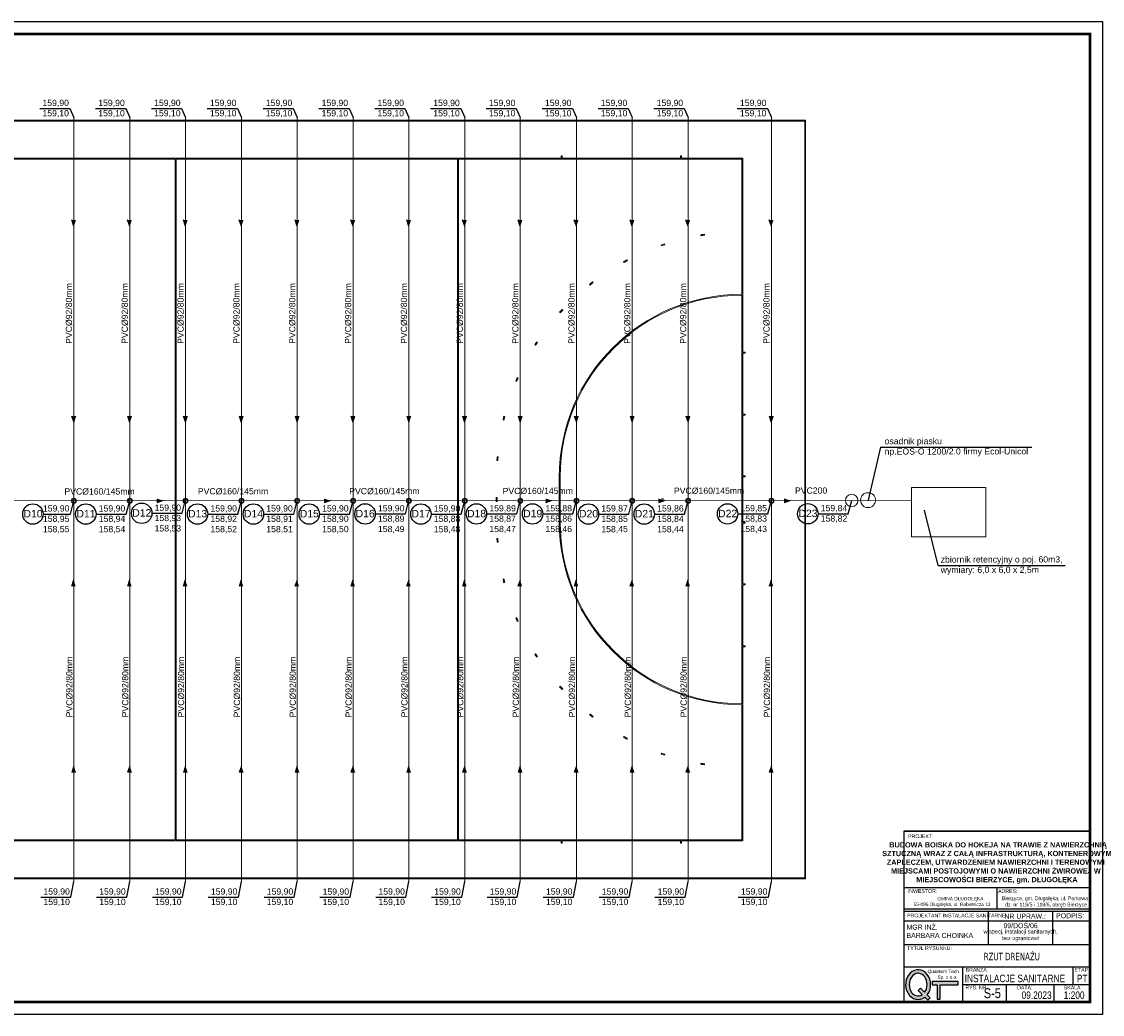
# Model space of a CAD drawing. Extents: x -118729 to -53705, y 33529 to 45095.
# Tile 60 of 83: x -64880 to -60525, y 40985 to 44985. Entities that reach past the tile are written whole.
import ezdxf

# ---------------------------------------------------------------- set-up
doc = ezdxf.new("R2010")
doc.units = 0
doc.header["$LTSCALE"] = 10
doc.header["$MEASUREMENT"] = 0
doc.linetypes.add('CONTINOUS', pattern=[0])
doc.layers.get('0').update_dxf_attribs({"color": 9, "linetype": 'CONTINUOUS'})
for name, color, linetype, lineweight in [('A_boisko linie gry', 56, 'CONTINUOUS', 5), ('A_boisko spadki', 64, 'CONTINUOUS', 5), ('A_chodnik', 132, 'CONTINUOUS', 5), ('S-drenaż', 70, 'CONTINUOUS', 5)]:
    doc.layers.add(name, color=color, linetype=linetype, lineweight=lineweight)
for name, color, linetype in [('CIENKA', 9, 'CONTINUOUS'), ('drenaz', 14, 'CONTINUOUS'), ('S-deszczowka', 94, 'CONTINUOUS'), ('S-drenaz_opis', 7, 'CONTINUOUS')]:
    doc.layers.add(name, color=color, linetype=linetype)
doc.styles.add('PS-opis-bg', font='txt', dxfattribs={"width": 0.8})
doc.styles.add('ROMANS', font='arial.ttf', dxfattribs={"height": 20})
doc.styles.add('STYLE2', font='arial.ttf')

# ---------------------------------------------------------------- blocks, each defined once
blk = doc.blocks.new('zw$C8BF')
h = blk.add_hatch(color=256)
edge = h.paths.add_edge_path()
edge.add_line((6.45, 1.06), (7.51, 0))
edge.add_line((7.51, 0), (8.29, 0.78))
edge.add_line((8.29, 0.78), (7.24, 1.83))
edge.add_ellipse((4.2, 5.28), major_axis=(0, 5), ratio=0.84, start_angle=226.3587, end_angle=572.4392)
edge = h.paths.add_edge_path(flags=16)
edge.add_line((4.26, 3.25), (5.6, 1.92))
edge.add_ellipse((4.2, 5.28), major_axis=(0, -3.8), ratio=0.789474, start_angle=-313.1631, end_angle=27.7397, ccw=False)
edge.add_line((6.39, 2.68), (5.04, 4.03))
edge.add_line((5.04, 4.03), (4.26, 3.25))
blk.add_hatch(color=256).paths.add_polyline_path([(8.92, 6.29), (8.92, 5.23), (10.55, 5.23), (10.55, 0.42), (11.6, 0.42), (11.6, 5.23), (17.67, 5.23), (17.67, 6.29)])
for points in [[(6.39, 2.68), (5.04, 4.03), (4.26, 3.25), (5.6, 1.92)], [(11.6, 5.23), (17.67, 5.23), (17.67, 6.29), (8.92, 6.29), (8.92, 5.23), (10.55, 5.23)], [(10.55, 5.23), (10.55, 0.42), (11.6, 0.42), (11.6, 5.23)], [(6.45, 1.06), (7.51, 0), (8.29, 0.78), (7.24, 1.83)]]:
    blk.add_lwpolyline(points)
for major_axis, ratio, start_param, end_param in [((0, 5), 0.84, 3.950705, 9.990949), ((0, 3.8), 0.789474, 3.95905, 9.908927)]:
    blk.add_ellipse((4.2, 5.28), major_axis=major_axis, ratio=ratio, start_param=start_param, end_param=end_param)
at = {"insert": (6.89, 10.28), "char_height": 1.15, "width": 10.7802, "attachment_point": 1}
blk.add_mtext('{\\f@MS UI Gothic|b0|i0|c238|p34;\\W1.11329; }{\\f@MS UI Gothic|b0|i0|c238|p34;Quantum Tech }\\P{\\f@MS UI Gothic|b0|i0|c238|p34;\\W8.89534; }{\\f@MS UI Gothic|b0|i0|c238|p34;Sp. z o.o.}', dxfattribs=at)

msp = doc.modelspace()

# ---------------------------------------------------------------- hatches: boundary and pattern name
at = {"layer": 'drenaz', "extrusion": (0.000218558, 3.39278e-05, 1)}
for points in [[(-64677.65, 44185.9), (-64660.52, 44185.92), (-64669.05, 44160.22)], [(-64452.65, 44185.9), (-64435.53, 44185.92), (-64444.06, 44160.22)], [(-64227.66, 44185.9), (-64210.54, 44185.92), (-64219.07, 44160.22)], [(-64002.67, 44185.9), (-63985.55, 44185.92), (-63994.08, 44160.22)], [(-63777.68, 44185.9), (-63760.55, 44185.92), (-63769.08, 44160.22)], [(-63552.68, 44185.9), (-63535.56, 44185.92), (-63544.09, 44160.22)], [(-63327.69, 44185.9), (-63310.57, 44185.92), (-63319.1, 44160.22)], [(-63102.7, 44185.9), (-63085.58, 44185.92), (-63094.11, 44160.22)], [(-62878.84, 44185.9), (-62861.72, 44185.92), (-62870.25, 44160.22)], [(-62652.71, 44185.9), (-62635.59, 44185.92), (-62644.12, 44160.22)], [(-62427.72, 44185.9), (-62410.6, 44185.92), (-62419.13, 44160.22)], [(-62202.73, 44185.9), (-62185.6, 44185.92), (-62194.13, 44160.22)], [(-61867.09, 44185.9), (-61849.97, 44185.92), (-61858.5, 44160.22)], [(-64676.68, 43395.82), (-64659.56, 43395.84), (-64668.09, 43370.14)], [(-64451.69, 43395.82), (-64434.57, 43395.84), (-64443.1, 43370.14)], [(-64226.7, 43395.82), (-64209.57, 43395.84), (-64218.1, 43370.14)], [(-64001.7, 43395.82), (-63984.58, 43395.84), (-63993.11, 43370.14)], [(-63776.71, 43395.82), (-63759.59, 43395.84), (-63768.12, 43370.14)], [(-63551.72, 43395.82), (-63534.6, 43395.84), (-63543.13, 43370.14)], [(-63326.73, 43395.82), (-63309.6, 43395.84), (-63318.13, 43370.14)], [(-63101.73, 43395.82), (-63084.61, 43395.84), (-63093.14, 43370.14)], [(-62877.88, 43395.82), (-62860.75, 43395.84), (-62869.28, 43370.14)], [(-62651.75, 43395.82), (-62634.63, 43395.84), (-62643.16, 43370.14)], [(-62426.76, 43395.82), (-62409.63, 43395.84), (-62418.16, 43370.14)], [(-62201.76, 43395.82), (-62184.64, 43395.84), (-62193.17, 43370.14)], [(-61866.13, 43395.82), (-61849.01, 43395.84), (-61857.54, 43370.14)]]:
    msp.add_hatch(color=7, dxfattribs=at).paths.add_polyline_path(points)
at = {"layer": 'drenaz', "extrusion": (-3.39278e-05, 0.000218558, 1)}
for points in [[(-64335.16, 43046.22), (-64335.19, 43063.34), (-64309.48, 43054.81)], [(-63660.63, 43046.3), (-63660.65, 43063.42), (-63634.95, 43054.89)], [(-62768.35, 43046.4), (-62768.37, 43063.53), (-62742.67, 43055)], [(-62313.92, 43046.46), (-62313.94, 43063.58), (-62288.23, 43055.05)], [(-61807.47, 43046.52), (-61807.49, 43063.64), (-61781.79, 43055.11)]]:
    msp.add_hatch(color=7, dxfattribs=at).paths.add_polyline_path(points)
at = {"layer": 'drenaz', "extrusion": (0.00021864, -3.3394e-05, 1)}
for points in [[(-64678.5, 42708.98), (-64661.38, 42709), (-64669.97, 42734.68)], [(-64453.51, 42708.98), (-64436.38, 42709), (-64444.98, 42734.68)], [(-64228.51, 42708.98), (-64211.39, 42709), (-64219.98, 42734.68)], [(-64003.52, 42708.98), (-63986.4, 42709), (-63994.99, 42734.68)], [(-63778.53, 42708.98), (-63761.41, 42709), (-63770, 42734.68)], [(-63553.54, 42708.98), (-63536.41, 42709), (-63545.01, 42734.68)], [(-63328.54, 42708.98), (-63311.42, 42709), (-63320.01, 42734.68)], [(-63103.55, 42708.98), (-63086.43, 42709), (-63095.02, 42734.68)], [(-62879.69, 42708.98), (-62862.57, 42709), (-62871.16, 42734.68)], [(-62653.57, 42708.98), (-62636.44, 42709), (-62645.04, 42734.68)], [(-62428.57, 42708.98), (-62411.45, 42709), (-62420.04, 42734.68)], [(-62203.58, 42708.98), (-62186.46, 42709), (-62195.05, 42734.68)], [(-61867.95, 42708.98), (-61850.82, 42709), (-61859.42, 42734.68)], [(-64677.58, 41959.41), (-64660.46, 41959.43), (-64669.05, 41985.11)], [(-64452.59, 41959.41), (-64435.47, 41959.43), (-64444.06, 41985.11)], [(-64227.6, 41959.41), (-64210.48, 41959.43), (-64219.07, 41985.11)], [(-64002.61, 41959.41), (-63985.48, 41959.43), (-63994.08, 41985.11)], [(-63777.61, 41959.41), (-63760.49, 41959.43), (-63769.08, 41985.11)], [(-63552.62, 41959.41), (-63535.5, 41959.43), (-63544.09, 41985.11)], [(-63327.63, 41959.41), (-63310.51, 41959.43), (-63319.1, 41985.11)], [(-63102.64, 41959.41), (-63085.51, 41959.43), (-63094.11, 41985.11)], [(-62878.78, 41959.41), (-62861.66, 41959.43), (-62870.25, 41985.11)], [(-62652.65, 41959.41), (-62635.53, 41959.43), (-62644.12, 41985.11)], [(-62427.66, 41959.41), (-62410.53, 41959.43), (-62419.13, 41985.11)], [(-62202.67, 41959.41), (-62185.54, 41959.43), (-62194.13, 41985.11)], [(-61867.03, 41959.41), (-61849.91, 41959.43), (-61858.5, 41985.11)]]:
    msp.add_hatch(color=7, dxfattribs=at).paths.add_polyline_path(points)

# ---------------------------------------------------------------- linework, layer by layer
for p, q in [((-61324.96, 41723.47), (-60574.96, 41723.47)), ((-60574.96, 41723.47), (-61324.96, 41723.47)), ((-61324.96, 41723.47), (-61324.96, 41034.93)), ((-60574.96, 41034.93), (-60574.96, 41723.47)), ((-61324.96, 41496.18), (-60574.96, 41496.18)), ((-60949.96, 41496.18), (-60949.96, 41410.52)), ((-61324.96, 41410.52), (-60574.96, 41410.52)), ((-61324.96, 41400.52), (-60574.96, 41400.52)), ((-61324.96, 41400.52), (-60574.96, 41400.52)), ((-61324.96, 41400.52), (-60574.96, 41400.52)), ((-61324.96, 41400.52), (-60574.96, 41400.52)), ((-61324.96, 41400.52), (-60574.96, 41400.52)), ((-61324.96, 41400.52), (-60574.96, 41400.52)), ((-61324.96, 41400.52), (-60574.96, 41400.52)), ((-61324.96, 41400.52), (-60574.96, 41400.52)), ((-61324.96, 41400.52), (-60574.96, 41400.52)), ((-61324.96, 41400.52), (-60574.96, 41400.52)), ((-60984.16, 41400.52), (-60984.16, 41400.52)), ((-60984.16, 41266.68), (-60984.16, 41400.52)), ((-60724.89, 41400.52), (-60724.89, 41400.52)), ((-60724.89, 41266.68), (-60724.89, 41400.52)), ((-61324.96, 41362.42), (-60574.96, 41362.42)), ((-61324.96, 41266.68), (-60574.96, 41266.68)), ((-61324.96, 41266.68), (-60574.96, 41266.68)), ((-61324.96, 41266.68), (-60574.96, 41266.68)), ((-61324.96, 41266.68), (-60574.96, 41266.68)), ((-61324.96, 41266.68), (-60574.96, 41266.68)), ((-61324.96, 41266.68), (-60574.96, 41266.68)), ((-61324.96, 41266.68), (-60574.96, 41266.68)), ((-61324.96, 41266.68), (-60574.96, 41266.68)), ((-61324.96, 41266.68), (-60574.96, 41266.68)), ((-61324.96, 41266.68), (-60574.96, 41266.68)), ((-61324.96, 41266.68), (-60574.96, 41266.68)), ((-61324.96, 41266.68), (-60574.96, 41266.68)), ((-61324.96, 41266.68), (-60574.96, 41266.68)), ((-61324.96, 41266.68), (-60574.96, 41266.68)), ((-61324.96, 41266.68), (-60574.96, 41266.68)), ((-61324.96, 41266.68), (-60574.96, 41266.68)), ((-61324.96, 41266.68), (-60574.96, 41266.68)), ((-61324.96, 41266.68), (-60574.96, 41266.68)), ((-61324.96, 41266.68), (-60574.96, 41266.68)), ((-60984.16, 41266.68), (-60984.16, 41266.68)), ((-60724.89, 41266.68), (-60724.89, 41266.68)), ((-61324.96, 41176.68), (-60574.96, 41176.68)), ((-61324.96, 41176.68), (-60574.96, 41176.68)), ((-61324.96, 41176.68), (-60574.96, 41176.68)), ((-61086.77, 41034.93), (-61086.77, 41176.68)), ((-60642.4, 41105.8), (-60642.4, 41176.68)), ((-61086.77, 41105.8), (-60574.96, 41105.8)), ((-60911.72, 41034.93), (-60911.72, 41105.8)), ((-60719.26, 41034.93), (-60719.26, 41105.8)), ((-61324.96, 41034.93), (-60574.96, 41034.93)), ((-61324.96, 41034.93), (-60574.96, 41034.93)), ((-61324.96, 41034.93), (-60574.96, 41034.93)), ((-61324.96, 41034.93), (-60574.96, 41034.93)), ((-61324.96, 41034.93), (-60574.96, 41034.93)), ((-61324.96, 41034.93), (-60574.96, 41034.93))]:
    msp.add_line(p, q)
msp.add_lwpolyline([(-67224.96, 44984.93), (-60524.96, 44984.93), (-60524.96, 40984.93), (-67224.96, 40984.93)], close=True)
at = {"const_width": 10}
msp.add_lwpolyline([(-67124.96, 44934.93), (-60574.96, 44934.93), (-60574.96, 41034.93), (-67124.96, 41034.93)], close=True, dxfattribs=at)
at = {"layer": 'A_boisko linie gry'}
for p, q in [((-64261.01, 41688.23, -71.36), (-64261.01, 44430.64, -71.36)), ((-64257.26, 41688.23, -71.36), (-64257.26, 44430.64, -71.36)), ((-63122.92, 41688.23, -71.36), (-63122.92, 44430.64, -71.36)), ((-63119.17, 41688.23, -71.36), (-63119.17, 44430.64, -71.36)), ((-62705.68, 44444.39, -71.36), (-62705.68, 44434.39, -71.36)), ((-62705.68, 44444.39, -71.36), (-62701.93, 44444.39, -71.36)), ((-62701.93, 44444.39, -71.36), (-62701.93, 44434.39, -71.36)), ((-62224.2, 44444.39, -71.36), (-62224.2, 44434.39, -71.36)), ((-62224.2, 44444.39, -71.36), (-62220.45, 44444.39, -71.36)), ((-62220.45, 44444.39, -71.36), (-62220.45, 44434.39, -71.36)), ((-62143.48, 44125.95, -71.36), (-62142.86, 44122.25, -71.36)), ((-62128.68, 44128.34, -71.36), (-62128.11, 44124.64, -71.36)), ((-62303.23, 44084.87, -71.36), (-62302, 44081.33, -71.36)), ((-62289.03, 44089.7, -71.36), (-62287.85, 44086.14, -71.36)), ((-62453.94, 44017.82, -71.36), (-62452.13, 44014.53, -71.36)), ((-62440.73, 44024.94, -71.36), (-62438.98, 44021.62, -71.36)), ((-62591.4, 43926.65, -71.36), (-62589.07, 43923.71, -71.36)), ((-62579.56, 43935.86, -71.36), (-62577.28, 43932.89, -71.36)), ((-62711.79, 43813.9, -71.36), (-62709.01, 43811.38, -71.36)), ((-62701.65, 43824.95, -71.36), (-62698.91, 43822.4, -71.36)), ((-62811.78, 43682.71, -71.36), (-62808.61, 43680.69, -71.36)), ((-62803.62, 43695.29, -71.36), (-62800.48, 43693.23, -71.36)), ((-61964.21, 43653.42, -71.36), (-61974.21, 43653.42, -71.36)), ((-61964.21, 43649.67, -71.36), (-61974.21, 43649.67, -71.36)), ((-61964.21, 43653.42, -71.36), (-61964.21, 43649.67, -71.36)), ((-62882.61, 43550.49, -71.36), (-62879.18, 43548.97, -71.36)), ((-62888.56, 43536.72, -71.36), (-62885.11, 43535.26, -71.36)), ((-62940.02, 43380.01, -71.36), (-62936.37, 43379.14, -71.36)), ((-62936.43, 43394.57, -71.36), (-62932.8, 43393.65, -71.36)), ((-61964.21, 43403.43, -71.36), (-61974.21, 43403.43, -71.36)), ((-61964.21, 43399.68, -71.36), (-61974.21, 43399.68, -71.36)), ((-61964.21, 43403.43, -71.36), (-61964.21, 43399.68, -71.36)), ((-62964.71, 43216.92, -71.36), (-62960.97, 43216.67, -71.36)), ((-62963.6, 43231.88, -71.36), (-62959.86, 43231.57, -71.36)), ((-61964.21, 43154.69, -71.36), (-61974.21, 43154.69, -71.36)), ((-61964.21, 43150.94, -71.36), (-61974.21, 43150.94, -71.36)), ((-62963.16, 43066.94, -71.36), (-62966.91, 43066.94, -71.36)), ((-62963.16, 43051.94, -71.36), (-62966.91, 43051.94, -71.36)), ((-61964.21, 42967.94, -71.36), (-61974.21, 42967.94, -71.36)), ((-61964.21, 42964.19, -71.36), (-61974.21, 42964.19, -71.36)), ((-62964.71, 42901.96, -71.36), (-62960.97, 42902.21, -71.36)), ((-62963.6, 42887, -71.36), (-62959.86, 42887.31, -71.36)), ((-62940.02, 42738.87, -71.36), (-62936.37, 42739.74, -71.36)), ((-62936.43, 42724.31, -71.36), (-62932.8, 42725.23, -71.36)), ((-61964.21, 42719.2, -71.36), (-61974.21, 42719.2, -71.36)), ((-61964.21, 42715.45, -71.36), (-61974.21, 42715.45, -71.36)), ((-61964.21, 42715.45, -71.36), (-61964.21, 42719.2, -71.36)), ((-62888.56, 42582.16, -71.36), (-62885.11, 42583.62, -71.36)), ((-62882.61, 42568.39, -71.36), (-62879.18, 42569.9, -71.36)), ((-61964.21, 42469.21, -71.36), (-61974.21, 42469.21, -71.36)), ((-61964.21, 42465.46, -71.36), (-61974.21, 42465.46, -71.36)), ((-61964.21, 42465.46, -71.36), (-61964.21, 42469.21, -71.36)), ((-62811.78, 42436.17, -71.36), (-62808.61, 42438.19, -71.36)), ((-62803.62, 42423.59, -71.36), (-62800.48, 42425.65, -71.36)), ((-62711.79, 42304.98, -71.36), (-62709.01, 42307.49, -71.36)), ((-62701.65, 42293.93, -71.36), (-62698.91, 42296.48, -71.36)), ((-62591.4, 42192.23, -71.36), (-62589.07, 42195.17, -71.36)), ((-62579.56, 42183.02, -71.36), (-62577.28, 42185.99, -71.36)), ((-62453.94, 42101.06, -71.36), (-62452.13, 42104.35, -71.36)), ((-62440.73, 42093.94, -71.36), (-62438.98, 42097.26, -71.36)), ((-62303.23, 42034.01, -71.36), (-62302, 42037.55, -71.36)), ((-62289.03, 42029.18, -71.36), (-62287.85, 42032.74, -71.36)), ((-62143.48, 41992.93, -71.36), (-62142.86, 41996.63, -71.36)), ((-62128.68, 41990.53, -71.36), (-62128.11, 41994.24, -71.36)), ((-62705.68, 41674.48, -71.36), (-62705.68, 41684.48, -71.36)), ((-62705.68, 41674.48, -71.36), (-62701.93, 41674.48, -71.36)), ((-62701.93, 41674.48, -71.36), (-62701.93, 41684.48, -71.36)), ((-62224.2, 41674.48, -71.36), (-62224.2, 41684.48, -71.36)), ((-62224.2, 41674.48, -71.36), (-62220.45, 41674.48, -71.36)), ((-62220.45, 41674.48, -71.36), (-62220.45, 41684.48, -71.36))]:
    msp.add_line(p, q, dxfattribs=at)
at = {"layer": 'A_boisko linie gry', "elevation": -71.36}
for points in [[(-66797.05, 44587.39), (-61721.21, 44587.39), (-61721.21, 41531.49), (-66797.05, 41531.49)], [(-66794.05, 44584.39), (-61724.21, 44584.39), (-61724.21, 41534.49), (-66794.05, 41534.49)]]:
    msp.add_lwpolyline(points, close=True, dxfattribs=at)
for points in [[(-64259.13, 44434.39), (-65812.58, 44434.39)], [(-64261.01, 44430.64), (-65395.34, 44430.64)], [(-64259.13, 44434.39), (-62705.68, 44434.39)], [(-64257.26, 44430.64), (-63122.92, 44430.64)], [(-63119.17, 44430.64), (-61977.96, 44430.64), (-61977.96, 43886.16)], [(-62701.93, 44434.39), (-62224.2, 44434.39)], [(-62220.45, 44434.39), (-61974.21, 44434.39), (-61974.21, 43653.42)], [(-61977.96, 43882.41), (-61977.96, 42236.47)], [(-61974.21, 43649.67), (-61974.21, 43403.43)], [(-61974.21, 43399.68), (-61974.21, 43154.69)], [(-61974.21, 43150.94), (-61974.21, 42967.94)], [(-61964.21, 43154.69), (-61964.21, 43150.94)], [(-62966.91, 43051.94), (-62966.91, 43066.94)], [(-62963.16, 43051.94), (-62963.16, 43066.94)], [(-61974.21, 42964.19), (-61974.21, 42719.2)], [(-61964.21, 42967.94), (-61964.21, 42964.19)], [(-61974.21, 42715.45), (-61974.21, 42469.21)], [(-61974.21, 42469.21), (-61974.21, 42715.45)], [(-61974.21, 42465.46), (-61974.21, 41684.48), (-62220.45, 41684.48)], [(-61977.96, 42232.72), (-61977.96, 41688.23), (-63119.17, 41688.23)], [(-65812.58, 41684.48), (-64259.13, 41684.48)], [(-65395.34, 41688.23), (-64261.01, 41688.23)], [(-62705.68, 41684.48), (-64259.13, 41684.48)], [(-63122.92, 41688.23), (-64257.26, 41688.23)], [(-62224.2, 41684.48), (-62701.93, 41684.48)]]:
    msp.add_lwpolyline(points, dxfattribs=at)
for points in [[(-62128.68, 44128.34, 0.0037918), (-62143.48, 44125.95)], [(-62128.11, 44124.64, 0.0037918), (-62142.86, 44122.25)], [(-62289.03, 44089.7, 0.0037918), (-62303.23, 44084.87)], [(-62287.85, 44086.14, 0.0037918), (-62302, 44081.33)], [(-62440.73, 44024.94, 0.0037918), (-62453.94, 44017.82)], [(-62438.98, 44021.62, 0.0037918), (-62452.13, 44014.53)], [(-62579.56, 43935.86, 0.0037918), (-62591.4, 43926.65)], [(-62577.28, 43932.89, 0.0037918), (-62589.07, 43923.71)], [(-61977.96, 42232.72, -0.4142109), (-62713.17, 42967.94), (-62713.17, 43150.93, -0.4142109), (-61977.96, 43886.16)], [(-61977.96, 42236.47, -0.4142097), (-62709.42, 42967.94), (-62709.42, 43150.94, -0.4142097), (-61977.96, 43882.41)], [(-62701.65, 43824.95, 0.0037918), (-62711.79, 43813.9)], [(-62698.91, 43822.4, 0.0037918), (-62709.01, 43811.38)], [(-62803.62, 43695.29, 0.0037918), (-62811.78, 43682.71)], [(-62800.48, 43693.23, 0.0037918), (-62808.61, 43680.69)], [(-62882.61, 43550.49, 0.0037918), (-62888.56, 43536.72)], [(-62879.18, 43548.97, 0.0037918), (-62885.11, 43535.26)], [(-62936.43, 43394.57, 0.0037918), (-62940.02, 43380.01)], [(-62932.8, 43393.65, 0.0037918), (-62936.37, 43379.14)], [(-62963.6, 43231.88, 0.0037918), (-62964.71, 43216.92)], [(-62959.86, 43231.57, 0.0037918), (-62960.97, 43216.67)], [(-62963.6, 42887, -0.0037918), (-62964.71, 42901.96)], [(-62959.86, 42887.31, -0.0037918), (-62960.97, 42902.21)], [(-62936.43, 42724.31, -0.0037918), (-62940.02, 42738.87)], [(-62932.8, 42725.23, -0.0037918), (-62936.37, 42739.74)], [(-62882.61, 42568.39, -0.0037918), (-62888.56, 42582.16)], [(-62879.18, 42569.9, -0.0037918), (-62885.11, 42583.62)], [(-62803.62, 42423.59, -0.0037918), (-62811.78, 42436.17)], [(-62800.48, 42425.65, -0.0037918), (-62808.61, 42438.19)], [(-62701.65, 42293.93, -0.0037918), (-62711.79, 42304.98)], [(-62698.91, 42296.48, -0.0037918), (-62709.01, 42307.49)], [(-62579.56, 42183.02, -0.0037918), (-62591.4, 42192.23)], [(-62577.28, 42185.99, -0.0037918), (-62589.07, 42195.17)], [(-62440.73, 42093.94, -0.0037918), (-62453.94, 42101.06)], [(-62438.98, 42097.26, -0.0037918), (-62452.13, 42104.35)], [(-62289.03, 42029.18, -0.0037918), (-62303.23, 42034.01)], [(-62287.85, 42032.74, -0.0037918), (-62302, 42037.55)], [(-62128.68, 41990.53, -0.0037918), (-62143.48, 41992.93)], [(-62128.11, 41994.24, -0.0037918), (-62142.86, 41996.63)]]:
    msp.add_lwpolyline(points, format="xyb", dxfattribs=at)
at = {"layer": 'A_boisko linie gry'}
msp.add_circle((-62297.94, 43059.44, -71.36), 3.75, dxfattribs=at)
at = {"layer": 'A_boisko spadki', "elevation": -71.36}
msp.add_lwpolyline([(-66794.05, 44584.39), (-61724.21, 44584.39), (-61724.21, 41534.49), (-66794.05, 41534.49)], close=True, dxfattribs=at)
msp.add_lwpolyline([(-66794.05, 44584.39), (-61724.21, 44584.39), (-61724.21, 41534.49), (-66794.05, 41534.49)], close=True, dxfattribs=at)
msp.add_lwpolyline([(-66794.05, 44584.39), (-61724.21, 44584.39), (-61724.21, 41534.49), (-66794.05, 41534.49)], close=True, dxfattribs=at)
at = {"layer": 'A_chodnik', "elevation": -71.36}
msp.add_lwpolyline([(-66794.05, 44584.39), (-66794.05, 41534.49), (-61724.21, 41534.49), (-61724.21, 44584.39), (-66794.05, 44584.39)], close=True, dxfattribs=at)
at = {"layer": 'drenaz', "color": 7}
for p, q in [((-64806.68, 44634.86, -71.34), (-64685.22, 44635.01, -71.34)), ((-64581.69, 44634.86, -71.34), (-64460.23, 44635.01, -71.34)), ((-64356.7, 44634.86, -71.34), (-64235.23, 44635.01, -71.34)), ((-64131.71, 44634.86, -71.34), (-64010.24, 44635.01, -71.34)), ((-63906.71, 44634.86, -71.34), (-63785.25, 44635.01, -71.34)), ((-63681.72, 44634.86, -71.34), (-63560.25, 44635.01, -71.34)), ((-63456.73, 44634.86, -71.34), (-63335.26, 44635.01, -71.34)), ((-63231.74, 44634.86, -71.34), (-63110.27, 44635.01, -71.34)), ((-63007.88, 44634.86, -71.34), (-62886.41, 44635.01, -71.34)), ((-62781.75, 44634.86, -71.34), (-62660.28, 44635.01, -71.34)), ((-62556.76, 44634.86, -71.34), (-62435.29, 44635.01, -71.34)), ((-62331.76, 44634.86, -71.34), (-62210.3, 44635.01, -71.34)), ((-61996.13, 44634.86, -71.34), (-61874.66, 44635.01, -71.34)), ((-64683.22, 43001.04, -71.34), (-64669.07, 43054.52, -71.36)), ((-64458.23, 43001.04, -71.34), (-64444.08, 43054.52, -71.36)), ((-64233.32, 43004.06, -71.34), (-64219.17, 43057.54, -71.36)), ((-64008.24, 43001.04, -71.34), (-63994.09, 43054.52, -71.36)), ((-63783.25, 43001.04, -71.34), (-63769.1, 43054.52, -71.36)), ((-63558.26, 43001.04, -71.34), (-63544.11, 43054.52, -71.36)), ((-63333.27, 43001.43, -71.34), (-63319.12, 43054.91, -71.36)), ((-63108.27, 43001.04, -71.34), (-63094.12, 43054.52, -71.36)), ((-62884.42, 43001.48, -71.34), (-62870.27, 43054.97, -71.36)), ((-62658.29, 43001.51, -71.34), (-62644.14, 43054.99, -71.36)), ((-62433.3, 43001.04, -71.34), (-62419.14, 43054.52, -71.36)), ((-62208.3, 43001.04, -71.34), (-62194.15, 43054.52, -71.36)), ((-61872.67, 43001.6, -71.34), (-61858.52, 43055.09, -71.36)), ((-61549.15, 43002.21, -71.34), (-61535, 43055.69, -71.36)), ((-64793.01, 43000.9, -71.34), (-64683.22, 43001.04, -71.34)), ((-64579.7, 43000.89, -71.34), (-64458.23, 43001.04, -71.34)), ((-64354.79, 43003.91, -71.34), (-64233.32, 43004.06, -71.34)), ((-64129.71, 43000.89, -71.34), (-64008.24, 43001.04, -71.34)), ((-63904.72, 43000.89, -71.34), (-63783.25, 43001.04, -71.34)), ((-63679.73, 43000.89, -71.34), (-63558.26, 43001.04, -71.34)), ((-63454.73, 43001.28, -71.34), (-63333.27, 43001.43, -71.34)), ((-63229.74, 43000.89, -71.34), (-63108.27, 43001.04, -71.34)), ((-63005.88, 43001.33, -71.34), (-62884.42, 43001.48, -71.34)), ((-62779.75, 43001.36, -71.34), (-62658.29, 43001.51, -71.34)), ((-62554.76, 43000.89, -71.34), (-62433.3, 43001.04, -71.34)), ((-62329.77, 43000.89, -71.34), (-62208.3, 43001.04, -71.34)), ((-61994.14, 43001.45, -71.34), (-61872.67, 43001.6, -71.34)), ((-61670.62, 43002.06, -71.34), (-61549.15, 43002.21, -71.34)), ((-64802.8, 41457.31, -71.34), (-64681.34, 41457.45, -71.34)), ((-64577.81, 41457.31, -71.34), (-64456.35, 41457.45, -71.34)), ((-64352.82, 41457.31, -71.34), (-64231.35, 41457.45, -71.34)), ((-64127.83, 41457.31, -71.34), (-64006.36, 41457.45, -71.34)), ((-63902.83, 41457.31, -71.34), (-63781.37, 41457.45, -71.34)), ((-63677.84, 41457.03, -71.34), (-63556.37, 41457.18, -71.34)), ((-63452.85, 41457.31, -71.34), (-63331.38, 41457.45, -71.34)), ((-63227.86, 41457.31, -71.34), (-63106.39, 41457.45, -71.34)), ((-63004, 41457.31, -71.34), (-62882.53, 41457.45, -71.34)), ((-62777.87, 41457.31, -71.34), (-62656.4, 41457.45, -71.34)), ((-62552.88, 41457.31, -71.34), (-62431.41, 41457.45, -71.34)), ((-62327.88, 41457.31, -71.34), (-62206.42, 41457.45, -71.34)), ((-61992.25, 41457.31, -71.34), (-61870.78, 41457.45, -71.34))]:
    msp.add_line(p, q, dxfattribs=at)
at = {"layer": 'drenaz', "color": 7, "extrusion": (0.000218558, 3.39278e-05, 1)}
for p, q in [((-64669.07, 44160.22, -71.36), (-64677.66, 44185.9, -71.36)), ((-64444.08, 44160.22, -71.36), (-64452.67, 44185.9, -71.36)), ((-64219.09, 44160.22, -71.36), (-64227.68, 44185.9, -71.36)), ((-63994.09, 44160.22, -71.36), (-64002.69, 44185.9, -71.36)), ((-63769.1, 44160.22, -71.36), (-63777.69, 44185.9, -71.36)), ((-63544.11, 44160.22, -71.36), (-63552.7, 44185.9, -71.36)), ((-63319.12, 44160.22, -71.36), (-63327.71, 44185.9, -71.36)), ((-63094.12, 44160.22, -71.36), (-63102.72, 44185.9, -71.36)), ((-62870.27, 44160.22, -71.36), (-62878.86, 44185.9, -71.36)), ((-62644.14, 44160.22, -71.36), (-62652.73, 44185.9, -71.36)), ((-62419.14, 44160.22, -71.36), (-62427.74, 44185.9, -71.36)), ((-62194.15, 44160.22, -71.36), (-62202.75, 44185.9, -71.36)), ((-61858.52, 44160.22, -71.36), (-61867.11, 44185.9, -71.36)), ((-64668.11, 43370.13, -71.36), (-64676.7, 43395.82, -71.36)), ((-64443.11, 43370.13, -71.36), (-64451.71, 43395.82, -71.36)), ((-64218.12, 43370.13, -71.36), (-64226.71, 43395.82, -71.36)), ((-63993.13, 43370.13, -71.36), (-64001.72, 43395.82, -71.36)), ((-63768.14, 43370.13, -71.36), (-63776.73, 43395.82, -71.36)), ((-63543.14, 43370.13, -71.36), (-63551.74, 43395.82, -71.36)), ((-63318.15, 43370.13, -71.36), (-63326.74, 43395.82, -71.36)), ((-63093.16, 43370.13, -71.36), (-63101.75, 43395.82, -71.36)), ((-62869.3, 43370.13, -71.36), (-62877.89, 43395.82, -71.36)), ((-62643.17, 43370.13, -71.36), (-62651.77, 43395.82, -71.36)), ((-62418.18, 43370.13, -71.36), (-62426.77, 43395.82, -71.36)), ((-62193.19, 43370.13, -71.36), (-62201.78, 43395.82, -71.36)), ((-61857.55, 43370.13, -71.36), (-61866.15, 43395.82, -71.36))]:
    msp.add_line(p, q, dxfattribs=at)
at = {"layer": 'drenaz', "color": 7, "extrusion": (-3.39278e-05, 0.000218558, 1)}
for p, q in [((-64309.48, 43054.8, -71.36), (-64335.16, 43046.21, -71.36)), ((-63634.95, 43054.88, -71.36), (-63660.63, 43046.28, -71.36)), ((-62742.67, 43054.98, -71.36), (-62768.35, 43046.39, -71.36)), ((-62288.23, 43055.04, -71.36), (-62313.91, 43046.44, -71.36)), ((-61781.79, 43055.09, -71.36), (-61807.47, 43046.5, -71.36))]:
    msp.add_line(p, q, dxfattribs=at)
at = {"layer": 'drenaz', "color": 7, "extrusion": (0.00021864, -3.3394e-05, 1)}
for p, q in [((-64669.99, 42734.68, -71.36), (-64678.52, 42708.98, -71.36)), ((-64444.99, 42734.68, -71.36), (-64453.52, 42708.98, -71.36)), ((-64220, 42734.68, -71.36), (-64228.53, 42708.98, -71.36)), ((-63995.01, 42734.68, -71.36), (-64003.54, 42708.98, -71.36)), ((-63770.02, 42734.68, -71.36), (-63778.55, 42708.98, -71.36)), ((-63545.02, 42734.68, -71.36), (-63553.55, 42708.98, -71.36)), ((-63320.03, 42734.68, -71.36), (-63328.56, 42708.98, -71.36)), ((-63095.04, 42734.68, -71.36), (-63103.57, 42708.98, -71.36)), ((-62871.18, 42734.68, -71.36), (-62879.71, 42708.98, -71.36)), ((-62645.05, 42734.68, -71.36), (-62653.58, 42708.98, -71.36)), ((-62420.06, 42734.68, -71.36), (-62428.59, 42708.98, -71.36)), ((-62195.07, 42734.68, -71.36), (-62203.6, 42708.98, -71.36)), ((-61859.43, 42734.68, -71.36), (-61867.96, 42708.98, -71.36)), ((-64669.07, 41985.11, -71.36), (-64677.6, 41959.41, -71.36)), ((-64444.08, 41985.11, -71.36), (-64452.61, 41959.41, -71.36)), ((-64219.09, 41985.11, -71.36), (-64227.62, 41959.41, -71.36)), ((-63994.09, 41985.11, -71.36), (-64002.62, 41959.41, -71.36)), ((-63769.1, 41985.11, -71.36), (-63777.63, 41959.41, -71.36)), ((-63544.11, 41985.11, -71.36), (-63552.64, 41959.41, -71.36)), ((-63319.12, 41985.11, -71.36), (-63327.65, 41959.41, -71.36)), ((-63094.12, 41985.11, -71.36), (-63102.65, 41959.41, -71.36)), ((-62870.27, 41985.11, -71.36), (-62878.8, 41959.41, -71.36)), ((-62644.14, 41985.11, -71.36), (-62652.67, 41959.41, -71.36)), ((-62419.14, 41985.11, -71.36), (-62427.68, 41959.41, -71.36)), ((-62194.15, 41985.11, -71.36), (-62202.68, 41959.41, -71.36)), ((-61858.52, 41985.11, -71.36), (-61867.05, 41959.41, -71.36))]:
    msp.add_line(p, q, dxfattribs=at)
at = {"layer": 'S-deszczowka', "color": 7, "linetype": 'CONTINOUS', "ltscale": 3}
for p, q in [((-64685.22, 44635.01, -71.34), (-64669.07, 44598.09, -71.36)), ((-64460.23, 44635.01, -71.34), (-64444.08, 44598.09, -71.36)), ((-64235.23, 44635.01, -71.34), (-64219.09, 44598.09, -71.36)), ((-64010.24, 44635.01, -71.34), (-63994.09, 44598.09, -71.36)), ((-63785.25, 44635.01, -71.34), (-63769.1, 44598.09, -71.36)), ((-63560.25, 44635.01, -71.34), (-63544.11, 44598.09, -71.36)), ((-63335.26, 44635.01, -71.34), (-63319.12, 44598.09, -71.36)), ((-63110.27, 44635.01, -71.34), (-63094.12, 44598.09, -71.36)), ((-62886.41, 44635.01, -71.34), (-62870.27, 44598.09, -71.36)), ((-62660.28, 44635.01, -71.34), (-62644.14, 44598.09, -71.36)), ((-62435.29, 44635.01, -71.34), (-62419.14, 44598.09, -71.36)), ((-62210.3, 44635.01, -71.34), (-62194.15, 44598.09, -71.36)), ((-61874.66, 44635.01, -71.34), (-61858.52, 44598.09, -71.36)), ((-61418.81, 43270.13, -71.36), (-61468.96, 43056.81, -71.36)), ((-61418.81, 43270.13, -71.36), (-60809.81, 43270.87, -71.36)), ((-61186.88, 42793.33, -71.36), (-61241.44, 43016.9, -71.36)), ((-61186.88, 42793.33, -71.36), (-60674.51, 42793.96, -71.36)), ((-64681.34, 41457.45, -71.34), (-64669.07, 41520.95, -71.36)), ((-64456.35, 41457.45, -71.34), (-64444.08, 41520.95, -71.36)), ((-64231.35, 41457.45, -71.34), (-64219.09, 41520.95, -71.36)), ((-64006.36, 41457.45, -71.34), (-63994.09, 41520.95, -71.36)), ((-63781.37, 41457.45, -71.34), (-63769.1, 41520.95, -71.36)), ((-63556.37, 41457.18, -71.34), (-63544.11, 41520.67, -71.36)), ((-63331.38, 41457.45, -71.34), (-63319.12, 41520.95, -71.36)), ((-63106.39, 41457.45, -71.34), (-63094.12, 41520.95, -71.36)), ((-62882.53, 41457.45, -71.34), (-62870.27, 41520.95, -71.36)), ((-62656.4, 41457.45, -71.34), (-62644.14, 41520.95, -71.36)), ((-62431.41, 41457.45, -71.34), (-62419.14, 41520.95, -71.36)), ((-62206.42, 41457.45, -71.34), (-62194.15, 41520.95, -71.36)), ((-61870.78, 41457.45, -71.34), (-61858.52, 41520.95, -71.36))]:
    msp.add_line(p, q, dxfattribs=at)
for centre in [(-64834.12, 43000.85, -71.34), (-64620.81, 43000.84, -71.34), (-64395.9, 43003.86, -71.34), (-64170.82, 43000.84, -71.34), (-63945.83, 43000.84, -71.34), (-63720.84, 43000.84, -71.34), (-63495.85, 43001.23, -71.34), (-63270.85, 43000.84, -71.34), (-63047, 43001.28, -71.34), (-62820.87, 43001.31, -71.34), (-62595.87, 43000.84, -71.34), (-62370.88, 43000.84, -71.34), (-62035.25, 43001.4, -71.34), (-61711.73, 43002.01, -71.34)]:
    msp.add_circle(centre, 41.11, dxfattribs=at)
at = {"layer": 'S-drenaż'}
for p, q in [((-64669.07, 41520.95, -71.36), (-64669.07, 44598.09, -71.36)), ((-64444.08, 41520.95, -71.36), (-64444.08, 44598.09, -71.36)), ((-64219.09, 41520.95, -71.36), (-64219.09, 44598.09, -71.36)), ((-63994.09, 41520.95, -71.36), (-63994.09, 44598.09, -71.36)), ((-63769.1, 41520.95, -71.36), (-63769.1, 44598.09, -71.36)), ((-63544.11, 41520.67, -71.36), (-63544.11, 44597.82, -71.36)), ((-63319.12, 41520.95, -71.36), (-63319.12, 44598.09, -71.36)), ((-63094.12, 41520.95, -71.36), (-63094.12, 44598.09, -71.36)), ((-62870.27, 41520.95, -71.36), (-62870.27, 44598.09, -71.36)), ((-62644.14, 41520.95, -71.36), (-62644.14, 44598.09, -71.36)), ((-62419.14, 41520.95, -71.36), (-62419.14, 44598.09, -71.36)), ((-62194.15, 41520.95, -71.36), (-62194.15, 44598.09, -71.36)), ((-61858.52, 41520.95, -71.36), (-61858.52, 44598.09, -71.36)), ((-61294.24, 43107.95, -71.36), (-60995.23, 43108.31, -71.36)), ((-61293.99, 42908.61, -71.36), (-61294.24, 43107.95, -71.36)), ((-60995.23, 43108.31, -71.36), (-60994.98, 42908.97, -71.36)), ((-61296.22, 43055.15, -71.36), (-66694.01, 43054.52, -71.36)), ((-60994.98, 42908.97, -71.36), (-61293.99, 42908.61, -71.36))]:
    msp.add_line(p, q, dxfattribs=at)
for centre, radius in [((-61535, 43055.12, -71.36), 25), ((-61468.96, 43056.81, -71.36), 30), ((-64669.07, 43054.52, -71.36), 10), ((-64669.07, 43054.52, -71.36), 7.5), ((-64444.08, 43054.52, -71.36), 10), ((-64444.08, 43054.52, -71.36), 7.5), ((-64219.09, 43054.52, -71.36), 10), ((-64219.09, 43054.52, -71.36), 7.5), ((-63994.09, 43054.52, -71.36), 10), ((-63994.09, 43054.52, -71.36), 7.5), ((-63769.1, 43054.52, -71.36), 10), ((-63769.1, 43054.52, -71.36), 7.5), ((-63544.11, 43054.52, -71.36), 10), ((-63544.11, 43054.52, -71.36), 7.5), ((-63319.12, 43054.52, -71.36), 10), ((-63319.12, 43054.52, -71.36), 7.5), ((-63094.12, 43054.52, -71.36), 10), ((-63094.12, 43054.52, -71.36), 7.5), ((-62870.27, 43054.52, -71.36), 10), ((-62870.27, 43054.52, -71.36), 7.5), ((-62644.14, 43054.52, -71.36), 10), ((-62644.14, 43054.52, -71.36), 7.5), ((-62419.14, 43054.52, -71.36), 10), ((-62419.14, 43054.52, -71.36), 7.5), ((-62194.15, 43054.52, -71.36), 10), ((-62194.15, 43054.52, -71.36), 7.5), ((-61858.52, 43054.52, -71.36), 10), ((-61858.52, 43054.52, -71.36), 7.5)]:
    msp.add_circle(centre, radius, dxfattribs=at)

# ---------------------------------------------------------------- block references
at = {"xscale": 12, "yscale": 12, "zscale": 12}
msp.add_blockref('zw$C8BF', (-61317.75, 41041.74), dxfattribs=at)

# ---------------------------------------------------------------- texts
at = {"style": 'PS-opis-bg'}
for s, insert, char_height, width, attachment_point in [('{\\fArial|b1|i0|c128|p34;\\W2.57821; }{\\fArial|b1|i0|c128|p34;\\H1.16667x;BUDOWA BOISKA DO HOKEJA NA TRAWIE Z NAWIERZCHNIĄ }{\\fArial|b1|i0|c128|p34;\\W2.57821; }{\\fArial|b1|i0|c128|p34;\\H1.16667x;SZTUCZNĄ WRAZ Z CAŁĄ INFRASTRUKTURĄ, KONTENEROWYM }{\\fArial|b1|i0|c128|p34;\\W2.57821; }{\\fArial|b1|i0|c128|p34;\\H1.16667x;ZAPLECZEM, UTWARDZENIEM NAWIERZCHNI I TERENOWYMI }{\\fArial|b1|i0|c128|p34;\\W2.57821; }{\\fArial|b1|i0|c128|p34;\\H1.16667x;MIEJSCAMI POSTOJOWYMI O NAWIERZCHNI ŻWIROWEJ W }{\\fArial|b1|i0|c128|p34;\\W2.57821; }{\\fArial|b1|i0|c128|p34;\\H1.16667x;MIEJSCOWOŚCI BIERZYCE, gm. DŁUGOŁĘKA}', (-60949.96, 41594.76), 18, 750, 5), ('{\\fArial|b0|i0|c238|p34;PROJEKT:}', (-61307.82, 41710.25), 15, 303.3629, 1), ('{\\fArial|b0|i0|c238|p34;INWESTOR:\\P}', (-61308.8, 41489.47), 15, 303.3629, 1), ('{\\fArial|b0|i0|c238|p34;ADRES:}', (-60945.16, 41489.25), 15, 303.3629, 1), ('{\\fArial|b0|i0|c238|p34;PROJEKTANT INSTALACJE SANITARNE:}', (-61311.84, 41390.91), 15, 342.5322, 1), ('{\\fArial|b0|i0|c238|p34;NR UPRAW.:}', (-60919.77, 41390.91), 20, 166.5345, 1), ('{\\fArial|b0|i0|c238|p34;PODPIS:}', (-60711.55, 41392.31), 20, 166.5345, 1), ('{\\fArial|b0|i0|c238|p34;MGR INŻ. \\PBARBARA CHOINKA}', (-61314.13, 41346.42), 20, 659.9086, 1), ('{\\fArial|b0|i0|c238|p34;w specj. instalacji sanitarnych, }{\\fArial|b0|i0|c238|p34;bez ograniczeń}', (-60854.52, 41302.93), 16, 259.2699, 5), ('{\\fArial|b0|i0|c238|p34;99/DOŚ/06}', (-60854.52, 41342.16), 20, 259.2699, 5), ('{\\fArial|b0|i0|c238|p34;TYTUŁ RYSUNKU:}', (-61311.84, 41259.77), 15, 303.3629, 1), ('{\\fTahoma|b0|i0|c238|p34;RZUT DRENAŻU}', (-61003.04, 41233.02), 30, 892.1281, 1), ('{\\fArial|b0|i0|c238|p34;BRANŻA:}', (-61075.86, 41171.47), 15, 140.791, 1), ('{\\fArial|b0|i0|c238|p34;ETAP:}', (-60637.28, 41171.47), 15, 55.8302, 1), ('{\\fArial|b0|i0|c238|p34;INSTALACJE SANITARNE}', (-61079.62, 41144.74), 30, 437.225, 1), ('{\\fArial|b0|i0|c238|p34;PT}', (-60627.57, 41144.74), 30, 291.2258, 1), ('{\\fArial|b0|i0|c238|p34;RYS. NR:}', (-61076.81, 41100.6), 15, 140.791, 1), ('{\\fArial|b0|i0|c238|p34;S-5}', (-60968.53, 41070.05), 40, 111.0738, 5), ('{\\fArial|b0|i0|c238|p34;DATA:}', (-60868.41, 41100.6), 15, 78.879, 1), ('{\\fArial|b0|i0|c238|p34;09.2023}', (-60850.6, 41077.38), 30, 122.7148, 1), ('{\\fArial|b0|i0|c238|p34;SKALA:}', (-60680.54, 41100.6), 15, 78.879, 1), ('{\\fArial|b0|i0|c238|p34;1:200}', (-60680.67, 41077.38), 30, 122.7148, 1)]:
    msp.add_mtext(s, dxfattribs=dict(at, insert=insert, char_height=char_height, width=width, attachment_point=attachment_point))
at = {"char_height": 15, "width": 375, "attachment_point": 5}
for s, insert in [('{\\fArial|b0|i0|c238|p34;\\W6.91947;  }{\\A1;\\fArial|b0|i0|c238|p34;\\H0.91667x;GMINA DŁUGOŁĘKA}\\P{\\fArial|b0|i0|c238|p34;\\W2.34509; }{\\A1;\\fArial|b0|i0|c238|p34;\\H0.91667x;55-095 Długołęka, ul. Robotnicza 12}', (-61137.46, 41437.74)), ('{\\fArial|b0|i0|c238|p34;\\W2.17542; }{\\fArial|b0|i0|c238|p34;Bierzyce, gm. Długołęka, ul. Parkowa}\\P{\\fArial|b0|i0|c238|p34;\\W3.63939; }{\\A1;\\fArial|b0|i0|c238|p34;dz. nr 118/5 i 118/6, obręb Bierzyce}', (-60762.46, 41437.74))]:
    msp.add_mtext(s, dxfattribs=dict(at, insert=insert))
at = {"layer": 'CIENKA', "color": 7, "char_height": 25, "width": 1099.4821, "attachment_point": 1, "style": 'STYLE2'}
for s, insert, rotation in [('{\\fArial|b0|i0|c238|p34;159,90\\P159,10\\P}', (-64795.84, 44669.95, -71.34), 0.06996), ('{\\fArial|b0|i0|c238|p34;159,90\\P159,10\\P}', (-64570.85, 44669.95, -71.34), 0.06996), ('{\\fArial|b0|i0|c238|p34;159,90\\P159,10\\P}', (-64345.85, 44669.95, -71.34), 0.06996), ('{\\fArial|b0|i0|c238|p34;159,90\\P159,10\\P}', (-64120.86, 44669.95, -71.34), 0.06996), ('{\\fArial|b0|i0|c238|p34;159,90\\P159,10\\P}', (-63895.87, 44669.95, -71.34), 0.06996), ('{\\fArial|b0|i0|c238|p34;159,90\\P159,10\\P}', (-63670.88, 44669.95, -71.34), 0.06996), ('{\\fArial|b0|i0|c238|p34;159,90\\P159,10\\P}', (-63445.88, 44669.95, -71.34), 0.06996), ('{\\fArial|b0|i0|c238|p34;159,90\\P159,10\\P}', (-63220.89, 44669.95, -71.34), 0.06996), ('{\\fArial|b0|i0|c238|p34;159,90\\P159,10\\P}', (-62997.03, 44669.95, -71.34), 0.06996), ('{\\fArial|b0|i0|c238|p34;159,90\\P159,10\\P}', (-62770.91, 44669.95, -71.34), 0.06996), ('{\\fArial|b0|i0|c238|p34;159,90\\P159,10\\P}', (-62545.91, 44669.95, -71.34), 0.06996), ('{\\fArial|b0|i0|c238|p34;159,90\\P159,10\\P}', (-62320.92, 44669.95, -71.34), 0.06996), ('{\\fArial|b0|i0|c238|p34;159,90\\P159,10\\P}', (-61985.29, 44669.95, -71.34), 0.06996), ('PVC%%C92/80mm', (-64701.45, 43686.57, -71.36), 90.06996), ('PVC%%C92/80mm', (-64476.46, 43686.57, -71.36), 90.06996), ('PVC%%C92/80mm', (-64251.47, 43686.57, -71.36), 90.06996), ('PVC%%C92/80mm', (-64026.47, 43686.57, -71.36), 90.06996), ('PVC%%C92/80mm', (-63801.48, 43686.57, -71.36), 90.06996), ('PVC%%C92/80mm', (-63576.49, 43686.57, -71.36), 90.06996), ('PVC%%C92/80mm', (-63351.5, 43686.57, -71.36), 90.06996), ('PVC%%C92/80mm', (-63126.5, 43686.57, -71.36), 90.06996), ('PVC%%C92/80mm', (-62902.65, 43686.57, -71.36), 90.06996), ('PVC%%C92/80mm', (-62676.52, 43686.57, -71.36), 90.06996), ('PVC%%C92/80mm', (-62451.52, 43686.57, -71.36), 90.06996), ('PVC%%C92/80mm', (-62226.53, 43686.57, -71.36), 90.06996), ('PVC%%C92/80mm', (-61890.9, 43686.57, -71.36), 90.06996), ('osadnik piasku\\Pnp.EOS-O 1200/2.0 firmy Ecol-Unicol', (-61402.54, 43307.16, -71.36), 0.06996), ('PVC%%C160/145mm', (-64707.33, 43104.3, -71.35), 0.06996), ('PVC%%C160/145mm', (-64169.57, 43104.96, -71.35), 0.06996), ('PVC%%C160/145mm', (-63559.58, 43105.7, -71.35), 0.06996), ('PVC%%C160/145mm', (-62941.56, 43106.46, -71.35), 0.06996), ('PVC%%C160/145mm', (-62251.3, 43107.3, -71.35), 0.06996), ('PVC200', (-61763.51, 43107.89, -71.35), 0.06996), ('{\\fArial|b0|i0|c238|p34;159,90\\P158,95\\P158,55}', (-64793.84, 43035.98, -71.34), 0.06996), ('{\\fArial|b0|i0|c238|p34;159,90\\P158,94\\P158,54}', (-64568.85, 43035.98, -71.34), 0.06996), ('{\\fArial|b0|i0|c238|p34;159,90\\P158,93\\P158,53}', (-64343.95, 43039, -71.34), 0.06996), ('{\\fArial|b0|i0|c238|p34;159,90\\P158,92\\P158,52}', (-64118.87, 43035.98, -71.34), 0.06996), ('{\\fArial|b0|i0|c238|p34;159,90\\P158,91\\P158,51}', (-63893.87, 43035.98, -71.34), 0.06996), ('{\\fArial|b0|i0|c238|p34;159,90\\P158,90\\P158,50}', (-63668.88, 43035.98, -71.34), 0.06996), ('{\\fArial|b0|i0|c238|p34;159,90\\P158,89\\P158,49}', (-63443.89, 43036.38, -71.34), 0.06996), ('{\\fArial|b0|i0|c238|p34;159,90\\P158,88\\P158,48}', (-63218.9, 43035.98, -71.34), 0.06996), ('{\\fArial|b0|i0|c238|p34;159,89\\P158,87\\P158,47}', (-62995.04, 43036.43, -71.34), 0.06996), ('{\\fArial|b0|i0|c238|p34;159,88\\P158,86\\P158,46}', (-62768.91, 43036.46, -71.34), 0.06996), ('{\\fArial|b0|i0|c238|p34;159,87\\P158,85\\P158,45}', (-62543.92, 43035.98, -71.34), 0.06996), ('{\\fArial|b0|i0|c238|p34;159,86\\P158,84\\P158,44}', (-62318.92, 43035.98, -71.34), 0.06996), ('{\\fArial|b0|i0|c238|p34;159,85\\P158,83\\P158,43}', (-61983.29, 43036.55, -71.34), 0.06996), ('{\\fArial|b0|i0|c238|p34;159,84\\P158,82\\P}', (-61659.77, 43037.15, -71.34), 0.06996), ('zbiornik retencyjny o poj. 60m3,\\Pwymiary: 6,0 x 6,0 x 2,5m', (-61176.45, 42830.27, -71.36), 0.06996), ('PVC%%C92/80mm', (-64699.61, 42181.65, -71.36), 90.06996), ('PVC%%C92/80mm', (-64474.62, 42181.65, -71.36), 90.06996), ('PVC%%C92/80mm', (-64249.63, 42181.65, -71.36), 90.06996), ('PVC%%C92/80mm', (-64024.64, 42181.65, -71.36), 90.06996), ('PVC%%C92/80mm', (-63799.64, 42181.65, -71.36), 90.06996), ('PVC%%C92/80mm', (-63574.65, 42181.65, -71.36), 90.06996), ('PVC%%C92/80mm', (-63349.66, 42181.65, -71.36), 90.06996), ('PVC%%C92/80mm', (-63124.66, 42181.65, -71.36), 90.06996), ('PVC%%C92/80mm', (-62900.81, 42181.65, -71.36), 90.06996), ('PVC%%C92/80mm', (-62674.68, 42181.65, -71.36), 90.06996), ('PVC%%C92/80mm', (-62449.69, 42181.65, -71.36), 90.06996), ('PVC%%C92/80mm', (-62224.69, 42181.65, -71.36), 90.06996), ('PVC%%C92/80mm', (-61889.06, 42181.65, -71.36), 90.06996), ('{\\fArial|b0|i0|c238|p34;159,90\\P159,10\\P}', (-64791.96, 41492.4, -71.34), 0.06996), ('{\\fArial|b0|i0|c238|p34;159,90\\P159,10\\P}', (-64566.97, 41492.4, -71.34), 0.06996), ('{\\fArial|b0|i0|c238|p34;159,90\\P159,10\\P}', (-64341.97, 41492.4, -71.34), 0.06996), ('{\\fArial|b0|i0|c238|p34;159,90\\P159,10\\P}', (-64116.98, 41492.4, -71.34), 0.06996), ('{\\fArial|b0|i0|c238|p34;159,90\\P159,10\\P}', (-63891.99, 41492.4, -71.34), 0.06996), ('{\\fArial|b0|i0|c238|p34;159,90\\P159,10\\P}', (-63667, 41492.12, -71.34), 0.06996), ('{\\fArial|b0|i0|c238|p34;159,90\\P159,10\\P}', (-63442, 41492.4, -71.34), 0.06996), ('{\\fArial|b0|i0|c238|p34;159,90\\P159,10\\P}', (-63217.01, 41492.4, -71.34), 0.06996), ('{\\fArial|b0|i0|c238|p34;159,90\\P159,10\\P}', (-62993.15, 41492.4, -71.34), 0.06996), ('{\\fArial|b0|i0|c238|p34;159,90\\P159,10\\P}', (-62767.03, 41492.4, -71.34), 0.06996), ('{\\fArial|b0|i0|c238|p34;159,90\\P159,10\\P}', (-62542.03, 41492.4, -71.34), 0.06996), ('{\\fArial|b0|i0|c238|p34;159,90\\P159,10\\P}', (-62317.04, 41492.4, -71.34), 0.06996), ('{\\fArial|b0|i0|c238|p34;159,90\\P159,10\\P}', (-61981.41, 41492.4, -71.34), 0.06996)]:
    msp.add_mtext(s, dxfattribs=dict(at, insert=insert, rotation=rotation))
at = {"layer": 'S-drenaz_opis', "color": 7, "linetype": 'Continuous', "ltscale": 5, "style": 'ROMANS'}
for s, p in [('D10', (-64872.05, 42987.38, -100.71)), ('D11', (-64658.73, 42987.36, -100.71)), ('D12', (-64433.83, 42990.38, -100.71)), ('D13', (-64208.75, 42987.36, -100.71)), ('D14', (-63983.75, 42987.36, -100.71)), ('D15', (-63758.76, 42987.36, -100.71)), ('D16', (-63533.77, 42987.76, -100.71)), ('D17', (-63308.78, 42987.36, -100.71)), ('D18', (-63084.92, 42987.81, -100.71)), ('D19', (-62858.79, 42987.84, -100.71)), ('D20', (-62633.8, 42987.36, -100.71)), ('D21', (-62408.81, 42987.36, -100.71)), ('D22', (-62073.17, 42987.93, -100.71)), ('D23', (-61749.65, 42988.53, -100.71))]:
    msp.add_text(s, height=30, rotation=0.06996, dxfattribs=at).set_placement(p)

doc.saveas('drawing.dxf')
